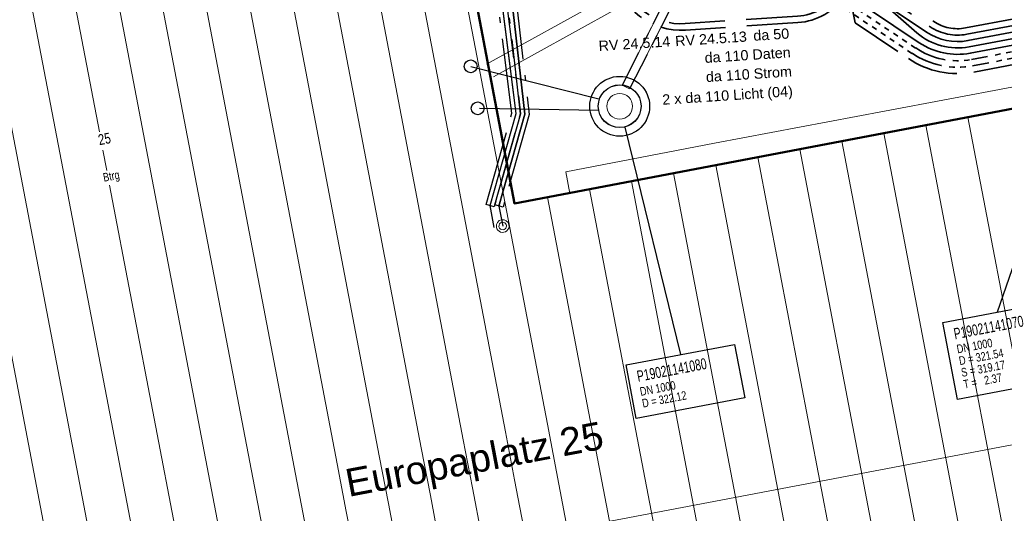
# Model space of a CAD drawing. Extents: x 3503739 to 3504470, y 5375172 to 5375561.
# Tile 16 of 121: x 3504072 to 3504095, y 5375350 to 5375362. Entities that reach past the tile are written whole.
import ezdxf

# ---------------------------------------------------------------- set-up
doc = ezdxf.new("R2010")
doc.units = 0
doc.header["$MEASUREMENT"] = 0
for name, pattern in [('123', [0.25001, 0.12501, -0.125]), ('125', [1.37501, 1.00001, -0.125, 0.125, -0.125]), ('2', [3.4, 1.2, -0.5, 1.2, -0.5]), ('202', [2.64, 1.75, -0.38, 0.13, -0.38]), ('237', [1.5, 0.75, -0.18, 0.13, -0.13, 0.13, -0.18]), ('38', [5.5, 4, -0.5, 0.5, -0.5]), ('85', [2.7501, 2.0001, -0.25, 0.25, -0.25])]:
    doc.linetypes.add(name, pattern=pattern)
for name, color, linetype in [('4WB_DB-KANAL', 7, 'Continuous'), ('4WB_G_LEITUNG', 7, 'Continuous'), ('4WB_G_SCHUTZROHR', 7, 'Continuous'), ('4WB_KANAL_HA', 7, 'Continuous'), ('4WB_KANALDECKEL', 7, 'Continuous'), ('4WB_KANALISATION', 7, 'Continuous'), ('4WB_WV_HAE', 7, 'Continuous'), ('4WB_WV_LEITUNG', 7, 'Continuous'), ('4WB_WV_SCHUTZROH', 7, 'Continuous'), ('4WP_KANCAD', 7, 'Continuous'), ('_4WP_KANCAD_', 7, 'Continuous'), ('_4WP_KANCADT_', 7, 'Continuous'), ('_4WP_LICHT-KSR', 7, 'Continuous'), ('_4WP_STADT_DATEN', 7, 'Continuous'), ('_4WP_STADT_FTT1', 7, 'Continuous'), ('_4WP_STADT_KLEIN', 7, 'Continuous'), ('_4WP_STADT_LSA', 7, 'Continuous'), ('_4WP_STADT_RESER', 7, 'Continuous'), ('_4WP_STADT_STROM', 7, 'Continuous'), ('K_GEBAEUDE', 7, 'Continuous'), ('K_GEBAEUDENUTZ', 7, 'Continuous'), ('K_HAUSNUMMER', 7, 'Continuous'), ('K_SCHRAFFUR', 7, 'Continuous'), ('PUNKTHOEHENATTDEF', 7, 'Continuous'), ('PUNKTNUMMERNATTDEF', 7, 'Continuous'), ('PUNKTSPEZIFIKATION', 7, 'Continuous'), ('V_MAUER-UNTEN', 7, 'Continuous'), ('W-SCHE__CLIPPING', 7, 'Continuous'), ('WB_HAUSNUMMERN', 7, 'Continuous')]:
    doc.layers.add(name, color=color, linetype=linetype)
doc.styles.add('145', font='ARIAL.TTF', dxfattribs={"height": 0.24})
doc.styles.add('202', font='ARIAL.TTF', dxfattribs={"height": 0.24})
doc.styles.add('420', font='ARIAL.TTF', dxfattribs={"height": 0.24})
doc.styles.add('434', font='ARIAL.TTF', dxfattribs={"height": 0.24})
doc.styles.add('487', font='ARIAL.TTF', dxfattribs={"width": 0.75, "height": 0.2})
doc.styles.add('489', font='ARIAL.TTF', dxfattribs={"width": 0.75, "height": 0.25})
doc.styles.add('493', font='ARIAL.TTF', dxfattribs={"height": 0.65})
doc.styles.add('494', font='ARIAL.TTF', dxfattribs={"height": 0.65})
doc.styles.add('88', font='TXT', dxfattribs={"width": 0.7, "height": 0.26})
doc.styles.add('89', font='TXT', dxfattribs={"width": 0.8, "height": 0.2})

# ---------------------------------------------------------------- blocks, each defined once
blk = doc.blocks.new('_X2')
at = {"color": 252, "linetype": 'Continuous', "lineweight": 13}
for p, q in [((13.208, 5.389), (16.887, -13.869)), ((12.226, 5.199), (15.531, -12.099)), ((14.375, 4.609), (17.038, -9.332)), ((15.357, 4.799), (18.021, -9.146)), ((16.572, 3.764), (19.003, -8.96)), ((19.7, 3.378), (21.951, -8.403)), ((17.737, 2.998), (19.986, -8.774)), ((18.719, 3.188), (20.969, -8.588)), ((11.773, 2.24), (14.548, -12.286)), ((9.809, 1.865), (12.584, -12.66)), ((10.791, 2.052), (11.481, -1.562)), ((8.826, 1.677), (11.601, -12.847)), ((7.844, 1.49), (10.619, -13.034)), ((31.778, -1.223), (33.703, -11.296)), ((29.814, -1.597), (31.738, -11.671)), ((30.796, -1.41), (32.721, -11.483)), ((28.831, -1.784), (30.756, -11.859)), ((11.563, -1.991), (11.654, -2.467)), ((27.849, -1.971), (29.774, -12.046)), ((26.867, -2.158), (28.792, -12.234)), ((25.884, -2.345), (27.809, -12.422)), ((23.919, -2.719), (25.845, -12.797)), ((24.902, -2.532), (26.827, -12.609)), ((11.72, -2.81), (13.566, -12.473)), ((22.937, -2.906), (24.863, -12.985)), ((21.955, -3.093), (23.88, -13.172)), ((21.951, -8.403), (22.165, -9.52)), ((20.969, -8.588), (21.182, -9.706)), ((19.003, -8.96), (19.217, -10.077)), ((19.986, -8.774), (20.199, -9.892)), ((18.021, -9.146), (18.234, -10.263)), ((17.038, -9.332), (17.252, -10.449)), ((22.165, -9.52), (22.898, -13.36)), ((20.199, -9.892), (20.934, -13.735)), ((21.182, -9.706), (21.916, -13.548)), ((19.217, -10.077), (19.951, -13.923)), ((18.234, -10.263), (18.969, -14.11)), ((17.252, -10.449), (17.987, -14.298))]:
    blk.add_line(p, q, dxfattribs=at)
blk = doc.blocks.new('PUNKT')
blk.add_point((0, 0))
at = {"layer": 'PUNKTHOEHENATTDEF', "linetype": 'Continuous', "flags": 1}
blk.add_attdef('PUNKTHOEHE', (1, -0.5), '', height=0.8, dxfattribs=at)
at = {"layer": 'PUNKTNUMMERNATTDEF', "linetype": 'Continuous', "flags": 1}
blk.add_attdef('PUNKTNUMMER', (1, 0.5), '', height=0.8, dxfattribs=at)
at = {"layer": 'PUNKTSPEZIFIKATION', "linetype": 'Continuous', "flags": 1}
blk.add_attdef('PUNKTSPEZIFIKATION', (1, -1.5), '', height=0.8, dxfattribs=at)
blk = doc.blocks.new('M_WA_HAE')
at = {"color": 4, "linetype": 'Continuous', "lineweight": 18}
for points in [[(0, -1, -1), (0, 1)], [(-0.583333, 0, -1), (0.583333, 0)], [(0.583333, 0, -1), (-0.583333, 0)], [(0, 1, -1), (0, -1)]]:
    blk.add_lwpolyline(points, format="xyb", dxfattribs=at)

msp = doc.modelspace()

# ---------------------------------------------------------------- linework, layer by layer
at = {"layer": '4WB_DB-KANAL', "color": 7, "linetype": 'Continuous', "lineweight": 25}
for p, q in [((3504082.178, 5375360.446), (3504085.172, 5375359.687)), ((3504082.386, 5375359.467), (3504085.172, 5375359.424))]:
    msp.add_line(p, q, dxfattribs=at)
for centre, radius in [((3504082.178, 5375360.446), 0.15), ((3504085.661, 5375359.516), 0.5), ((3504082.343, 5375359.465), 0.15)]:
    msp.add_circle(centre, radius, dxfattribs=at)
at = {"layer": '4WB_G_LEITUNG', "color": 6, "linetype": 'Continuous', "lineweight": 25}
msp.add_lwpolyline([(3504082.729, 5375356.674), (3504082.633, 5375357.187), (3504083.243, 5375359.343), (3504082.706, 5375363.607), (3504082.591, 5375365.007), (3504082.086, 5375366.547), (3504081.853, 5375367.567), (3504081.638, 5375369.387), (3504081.663, 5375371.477), (3504082.992, 5375371.277), (3504084.504, 5375370.827)], dxfattribs=at)
at = {"layer": '4WB_G_SCHUTZROHR', "color": 250, "linetype": '202', "lineweight": 25}
msp.add_lwpolyline([(3504082.537, 5375357.214), (3504083.141, 5375359.351), (3504082.764, 5375362.35), (3504082.962, 5375362.374), (3504083.345, 5375359.335), (3504082.729, 5375357.16), (3504082.537, 5375357.214)], dxfattribs=at)
at = {"layer": '4WB_G_SCHUTZROHR', "color": 30, "linetype": 'Continuous', "lineweight": 25}
msp.add_lwpolyline([(3504082.633, 5375357.187), (3504083.243, 5375359.343), (3504082.863, 5375362.362)], dxfattribs=at)
at = {"layer": '4WB_KANAL_HA', "color": 7, "linetype": '85', "lineweight": 25}
for p, q in [((3504092.332, 5375373.022), (3504085.715, 5375360.01)), ((3504092.534, 5375372.977), (3504085.893, 5375359.919))]:
    msp.add_line(p, q, dxfattribs=at)
at = {"layer": '4WB_KANAL_HA', "color": 7, "linetype": 'Continuous', "lineweight": 13}
msp.add_line((3504085.893, 5375359.919), (3504085.715, 5375360.01), dxfattribs=at)
at = {"layer": '4WB_KANALDECKEL', "color": 7, "linetype": 'Continuous', "lineweight": 13}
msp.add_circle((3504085.661, 5375359.512), 0.3, dxfattribs=at)
at = {"layer": '4WB_KANALISATION', "color": 7, "linetype": 'Continuous', "lineweight": 25}
for radius in [0.7, 0.5]:
    msp.add_circle((3504085.661, 5375359.512), radius, dxfattribs=at)
at = {"layer": '4WB_WV_LEITUNG', "color": 4, "linetype": 'Continuous', "lineweight": 25}
msp.add_lwpolyline([(3504080.64, 5375367.367), (3504082.256, 5375367.527), (3504082.432, 5375366.777), (3504082.487, 5375366.677), (3504082.916, 5375365.137), (3504083.02, 5375363.257), (3504083.1, 5375362.345), (3504083.446, 5375359.327), (3504082.838, 5375357.178), (3504082.926, 5375356.711)], dxfattribs=at)
at = {"layer": '4WB_WV_LEITUNG', "color": 250, "linetype": '202', "lineweight": 25}
msp.add_lwpolyline([(3504082.742, 5375357.205), (3504083.344, 5375359.335), (3504083.001, 5375362.334), (3504083.199, 5375362.356), (3504083.548, 5375359.319), (3504082.934, 5375357.151), (3504082.742, 5375357.205)], dxfattribs=at)
at = {"layer": '4WB_WV_SCHUTZROH', "color": 143, "linetype": 'Continuous', "lineweight": 25}
msp.add_lwpolyline([(3504082.838, 5375357.178), (3504083.446, 5375359.327), (3504083.1, 5375362.345)], dxfattribs=at)
at = {"layer": '4WP_KANCAD', "color": 7, "linetype": '38', "lineweight": 18}
for p, q in [((3504092.332, 5375373.022), (3504085.715, 5375360.01)), ((3504092.534, 5375372.977), (3504085.893, 5375359.919))]:
    msp.add_line(p, q, dxfattribs=at)
at = {"layer": '4WP_KANCAD', "color": 7, "linetype": 'Continuous', "lineweight": 18}
for radius in [0.7, 0.5]:
    msp.add_circle((3504085.661, 5375359.512), radius, dxfattribs=at)
at = {"layer": '_4WP_KANCAD_', "color": 7, "linetype": '125', "lineweight": 18}
for p, q in [((3504092.332, 5375373.022), (3504085.715, 5375360.01)), ((3504092.534, 5375372.977), (3504085.893, 5375359.919))]:
    msp.add_line(p, q, dxfattribs=at)
at = {"layer": '_4WP_KANCAD_', "color": 7, "linetype": 'Continuous', "lineweight": 25}
for radius in [0.7, 0.5]:
    msp.add_circle((3504085.661, 5375359.512), radius, dxfattribs=at)
at = {"layer": '_4WP_KANCADT_', "color": 7, "linetype": 'Continuous', "lineweight": 25}
for p, q in [((3504097.643, 5375363.879), (3504094.483, 5375354.695)), ((3504085.779, 5375359.026), (3504087.078, 5375353.701))]:
    msp.add_line(p, q, dxfattribs=at)
at = {"layer": '_4WP_KANCADT_', "color": 7, "linetype": 'Continuous', "lineweight": 18}
for points in [[(3504093.214, 5375354.454), (3504095.752, 5375354.936), (3504096.094, 5375353.134), (3504093.555, 5375352.652), (3504093.214, 5375354.454)], [(3504085.809, 5375353.46), (3504088.347, 5375353.942), (3504088.585, 5375352.69), (3504086.046, 5375352.209), (3504085.809, 5375353.46)]]:
    msp.add_lwpolyline(points, dxfattribs=at)
at = {"layer": '_4WP_KANCADT_', "color": 7, "linetype": 'Continuous', "lineweight": 25}
for points in [[(3504093.214, 5375354.454), (3504095.752, 5375354.936), (3504096.094, 5375353.134), (3504093.555, 5375352.652), (3504093.214, 5375354.454)], [(3504085.809, 5375353.46), (3504088.347, 5375353.942), (3504088.585, 5375352.69), (3504086.046, 5375352.209), (3504085.809, 5375353.46)]]:
    msp.add_lwpolyline(points, dxfattribs=at)
at = {"layer": '_4WP_LICHT-KSR', "color": 190, "linetype": '2', "lineweight": 35}
for points in [[(3504091.566, 5375362.463), (3504092.999, 5375361.497, 0.197363), (3504093.743, 5375361.344), (3504114.758, 5375365.302, 0.28308), (3504115.65, 5375366.113), (3504117.287, 5375371.778, -0.282099), (3504118.754, 5375373.117), (3504120.146, 5375373.382)], [(3504091.055, 5375362.289), (3504090.932, 5375362.107, -0.231792), (3504089.826, 5375361.471), (3504087.201, 5375361.296, -0.374072), (3504085.528, 5375362.566), (3504085.477, 5375362.811)], [(3504090.931, 5375362.373), (3504090.808, 5375362.191, -0.231792), (3504089.816, 5375361.621), (3504087.191, 5375361.446, -0.374072), (3504085.675, 5375362.597), (3504085.624, 5375362.842)], [(3504091.18, 5375362.205), (3504091.057, 5375362.023), (3504091.165, 5375361.468), (3504092.412, 5375360.627, 0.197363), (3504093.937, 5375360.312), (3504100.868, 5375361.617, -0.414413), (3504102.036, 5375360.819), (3504102.527, 5375358.201, -0.414214), (3504101.728, 5375357.034, -0.414214), (3504102.895, 5375356.236), (3504103.368, 5375353.715, 0.414214), (3504104.536, 5375352.917), (3504113.674, 5375354.631)]]:
    msp.add_lwpolyline(points, format="xyb", dxfattribs=at)
at = {"layer": '_4WP_STADT_DATEN', "color": 7, "linetype": 'Continuous', "lineweight": 35}
msp.add_lwpolyline([(3504090.269, 5375362.614), (3504092.663, 5375361, 0.197363), (3504093.854, 5375360.754), (3504114.869, 5375364.712, 0.28308), (3504116.226, 5375365.946), (3504117.863, 5375371.612, -0.282465), (3504118.868, 5375372.528), (3504119.116, 5375372.575)], format="xyb", dxfattribs=at)
at = {"layer": '_4WP_STADT_KLEIN', "color": 3, "linetype": '123', "lineweight": 35}
msp.add_line((3504092.576, 5375360.87), (3504090.182, 5375362.484), dxfattribs=at)
at = {"layer": '_4WP_STADT_KLEIN', "color": 3, "linetype": '237', "lineweight": 35}
msp.add_lwpolyline([(3504119.143, 5375372.427), (3504118.897, 5375372.38, 0.282465), (3504118.007, 5375371.57), (3504116.371, 5375365.904, -0.283081), (3504114.897, 5375364.564), (3504093.882, 5375360.607, -0.197363), (3504092.579, 5375360.876)], format="xyb", dxfattribs=at)
at = {"layer": '_4WP_STADT_LSA', "color": 7, "linetype": '123', "lineweight": 35}
msp.add_line((3504092.492, 5375360.746), (3504090.098, 5375362.36), dxfattribs=at)
at = {"layer": '_4WP_STADT_LSA', "color": 7, "linetype": '237', "lineweight": 35}
msp.add_lwpolyline([(3504119.17, 5375372.28), (3504118.925, 5375372.233, 0.282465), (3504118.151, 5375371.528), (3504116.515, 5375365.863, -0.28308), (3504114.925, 5375364.417), (3504093.909, 5375360.459, -0.197363), (3504092.496, 5375360.751)], format="xyb", dxfattribs=at)
at = {"layer": '_4WP_STADT_RESER', "color": 7, "linetype": 'Continuous', "lineweight": 35}
for points in [[(3504120.201, 5375373.087, 0.040362), (3504119.251, 5375372.831), (3504118.641, 5375372.622, 0.244369), (3504117.719, 5375371.653), (3504116.082, 5375365.988, -0.28308), (3504114.841, 5375364.859), (3504093.826, 5375360.902, -0.228993), (3504092.608, 5375361.231), (3504092.042, 5375361.721, 0.030266), (3504091.399, 5375362.215)], [(3504091.399, 5375362.215), (3504092.831, 5375361.249, 0.197363), (3504093.798, 5375361.049), (3504114.814, 5375365.007, 0.283081), (3504115.938, 5375366.029), (3504117.575, 5375371.695, -0.282465), (3504118.812, 5375372.823), (3504120.201, 5375373.087)]]:
    msp.add_lwpolyline(points, format="xyb", dxfattribs=at)
at = {"layer": '_4WP_STADT_STROM', "color": 3, "linetype": '2', "lineweight": 35}
msp.add_lwpolyline([(3504091.483, 5375362.339), (3504092.915, 5375361.373, 0.197363), (3504093.771, 5375361.196), (3504114.786, 5375365.154, 0.283081), (3504115.794, 5375366.071), (3504117.431, 5375371.736, -0.282465), (3504118.784, 5375372.97), (3504120.173, 5375373.235)], format="xyb", dxfattribs=at)
at = {"layer": 'K_GEBAEUDE', "color": 252, "linetype": 'Continuous', "lineweight": 50}
msp.add_lwpolyline([(3504062.02, 5375360.48), (3504062.14, 5375360.5), (3504067.19, 5375361.46), (3504073.9, 5375362.74), (3504073.37, 5375365.51), (3504081.34, 5375367.05), (3504083.2, 5375357.24), (3504097.81, 5375360.02), (3504099.73, 5375349.95), (3504078.27, 5375345.85), (3504077.81, 5375348.43), (3504064.78, 5375345.95), (3504062.02, 5375360.48)], dxfattribs=at)
msp.add_lwpolyline([(3504062.02, 5375360.48), (3504062.14, 5375360.5), (3504067.19, 5375361.46), (3504073.9, 5375362.74), (3504073.37, 5375365.51), (3504081.34, 5375367.05), (3504083.2, 5375357.24), (3504097.81, 5375360.02), (3504099.73, 5375349.95), (3504078.27, 5375345.85), (3504077.81, 5375348.43), (3504064.78, 5375345.95), (3504062.02, 5375360.48)], dxfattribs=at)
at = {"layer": 'V_MAUER-UNTEN', "color": 250, "linetype": 'Continuous', "lineweight": 13}
for p, q in [((3504085.425, 5375362.089, 322.076), (3504082.55, 5375360.496, 322.36)), ((3504085.425, 5375362.089, 322.076), (3504082.55, 5375360.496, 322.36)), ((3504085.59, 5375361.794, 322.076), (3504082.714, 5375360.199, 322.36)), ((3504085.59, 5375361.794, 322.076), (3504082.714, 5375360.199, 322.36)), ((3504084.401, 5375357.976, 322.222), (3504084.499, 5375357.472, 322.222)), ((3504084.401, 5375357.976, 322.222), (3504084.499, 5375357.472, 322.222))]:
    msp.add_line(p, q, dxfattribs=at)
for points in [[(3504084.401, 5375357.976, 322.222), (3504087.877, 5375358.653, 322.228), (3504091.853, 5375359.399, 322.254), (3504097.803, 5375360.522, 322.216)], [(3504084.401, 5375357.976, 322.222), (3504087.877, 5375358.653, 322.228), (3504091.853, 5375359.399, 322.254), (3504097.803, 5375360.522, 322.216)], [(3504084.499, 5375357.472, 322.222), (3504087.973, 5375358.149, 322.228), (3504091.949, 5375358.895, 322.254), (3504097.924, 5375360.035, 322.216)], [(3504084.499, 5375357.472, 322.222), (3504087.973, 5375358.149, 322.228), (3504091.949, 5375358.895, 322.254), (3504097.924, 5375360.035, 322.216)]]:
    msp.add_polyline3d(points, dxfattribs=at)
at = {"layer": 'W-SCHE__CLIPPING', "color": 7, "linetype": 'Continuous', "lineweight": 13}
msp.add_line((3504145.58, 5375361.242), (3504033.192, 5375339.877), dxfattribs=at)

# ---------------------------------------------------------------- block references
at = {"layer": '4WB_WV_HAE', "color": 7, "xscale": 0.1500000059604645, "yscale": 0.1500000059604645, "rotation": 280.6714736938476}
msp.add_blockref('M_WA_HAE', (3504082.926, 5375356.711), dxfattribs=at)
at = {"layer": 'K_GEBAEUDE', "color": 252}
msp.add_blockref('PUNKT', (3504083.2, 5375357.24), dxfattribs=at)
msp.add_blockref('PUNKT', (3504083.2, 5375357.24), dxfattribs=at)
at = {"layer": 'K_SCHRAFFUR'}
msp.add_blockref('_X2', (3504062.02, 5375360.48), dxfattribs=at)

# ---------------------------------------------------------------- texts
at = {"layer": '_4WP_KANCADT_', "color": 7, "linetype": 'Continuous'}
for s, height, style, width, p in [('P19021141070', 0.26, '88', 0.7, (3504093.496, 5375354.058)), ('DN 1000', 0.2, '89', 0.8, (3504093.558, 5375353.73)), ('D = 321.54', 0.2, '89', 0.8, (3504093.61, 5375353.455)), ('P19021141080', 0.26, '88', 0.7, (3504086.091, 5375353.064)), ('S = 319.17', 0.2, '89', 0.8, (3504093.662, 5375353.18)), ('DN 1000', 0.2, '89', 0.8, (3504086.153, 5375352.736)), ('T =   2.37', 0.2, '89', 0.8, (3504093.715, 5375352.905)), ('D = 322.12', 0.2, '89', 0.8, (3504086.205, 5375352.461))]:
    msp.add_text(s, height=height, rotation=10.737, dxfattribs=dict(at, style=style, width=width)).set_placement(p)
at = {"layer": '_4WP_LICHT-KSR', "color": 190, "linetype": 'Continuous', "style": '420'}
msp.add_text('2 x da 110 Licht (04)', height=0.24, rotation=3.806, dxfattribs=at).set_placement((3504086.664, 5375359.547))
at = {"layer": '_4WP_STADT_DATEN', "color": 7, "linetype": 'Continuous', "style": '434'}
msp.add_text('da 110 Daten', height=0.24, rotation=3.806, dxfattribs=at).set_placement((3504087.654, 5375360.525))
at = {"layer": '_4WP_STADT_FTT1', "color": 1, "linetype": 'Continuous', "style": '145'}
for s, p in [('RV 24.5.14', (3504085.176, 5375360.803)), ('RV 24.5.13', (3504086.965, 5375360.916)), ('da 50', (3504088.792, 5375361.043))]:
    msp.add_text(s, height=0.24, rotation=3.806, dxfattribs=at).set_placement(p)
at = {"layer": '_4WP_STADT_STROM', "color": 7, "linetype": 'Continuous', "style": '202'}
msp.add_text('da 110 Strom', height=0.24, rotation=3.806, dxfattribs=at).set_placement((3504087.684, 5375360.078))
at = {"layer": 'K_GEBAEUDENUTZ', "color": 251, "linetype": 'Continuous', "style": '487', "width": 0.75}
msp.add_text('Btrg', height=0.2, rotation=10.8, dxfattribs=at).set_placement((3504073.608, 5375357.746))
at = {"layer": 'K_HAUSNUMMER', "color": 251, "linetype": 'Continuous', "style": '489', "width": 0.75}
msp.add_text('25', height=0.25, rotation=10.8, dxfattribs=at).set_placement((3504073.5, 5375358.6))
at = {"layer": 'WB_HAUSNUMMERN', "color": 251, "linetype": 'Continuous'}
for style in ['493', '494']:
    msp.add_text('Europaplatz 25', height=0.65, rotation=10.7115, dxfattribs=dict(at, style=style)).set_placement((3504079.323, 5375350.371))

doc.saveas('drawing.dxf')
